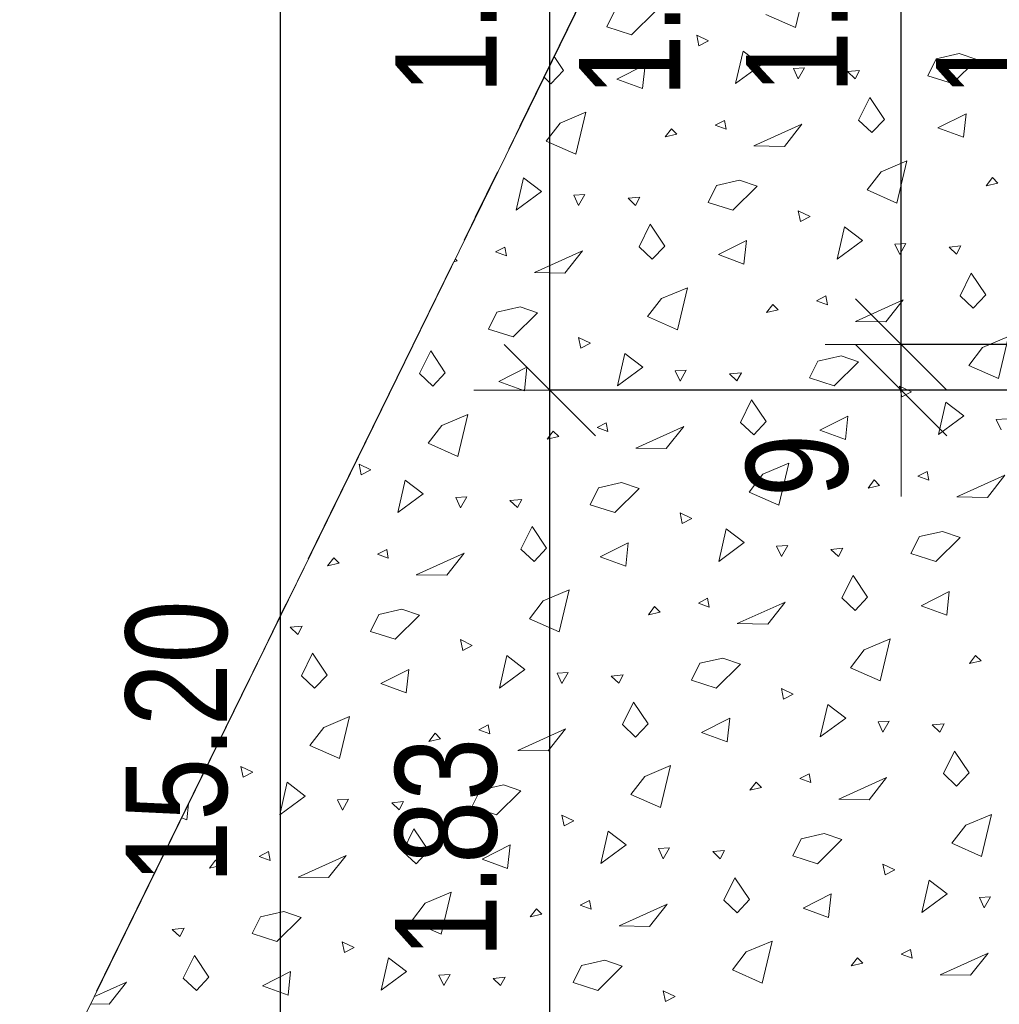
# Model space of a CAD drawing. Header units: metres. Extents: x -7.1 to 26.5, y -14.7 to 18.1.
# Tile 18 of 109: x -2.3 to -0.3, y 3 to 5. Entities that reach past the tile are written whole.
import ezdxf

# ---------------------------------------------------------------- set-up
doc = ezdxf.new("R2010")
doc.units = ezdxf.units.M
doc.header["$PDMODE"] = 65
for name, pattern in [('AUSGEZOGEN', [0]), ('STRICHLINIE_S4', [0.0055, 0.0035, -0.001, 0, -0.001]), ('STRICHPUNKT2_S5', [0.85, 0.65, -0.1, 0, -0.1])]:
    doc.linetypes.add(name, pattern=pattern)
doc.layers.add('XR$2$105 Bemassungen 100', color=7, linetype='AUSGEZOGEN')
doc.layers.add('XR$3$035 Decken', color=7, linetype='AUSGEZOGEN')
doc.styles.add('ARIAL', font='arial.ttf')
doc.dimstyles.new('DIMSTYLE_2', dxfattribs={"dimtxt": 0.2, "dimasz": 0.3, "dimexe": 0, "dimexo": 0, "dimgap": 0.1, "dimtad": 2, "dimrnd": 0.005, "dimzin": 4, "dimdsep": 46, "dimtxsty": 'ARIAL', "dimblk1": 'ALL_ML_STRICH', "dimblk2": 'ALL_ML_STRICH', "dimsah": 1, "dimcen": 0, "dimclrd": 7, "dimclre": 7, "dimclrt": 7, "dimadec": 0, "dimazin": 0, "dimtfac": 1, "dimtdec": 0, "dimtix": 1, "dimtmove": 2, "dimatfit": 3, "dimfxl": 0, "dimtzin": 0, "dimlwd": 0, "dimlwe": 18, "dimarcsym": 0})
doc.dimstyles.new('DIMSTYLE_3', dxfattribs={"dimtxt": 0.2, "dimasz": 0.3, "dimexe": 0, "dimexo": 0, "dimgap": 0.1, "dimtad": 2, "dimrnd": 0.005, "dimzin": 4, "dimdsep": 46, "dimtxsty": 'ARIAL', "dimblk1": 'ALL_ML_STRICH', "dimblk2": 'ALL_ML_STRICH', "dimsah": 1, "dimcen": 0, "dimclrd": 7, "dimclre": 7, "dimclrt": 7, "dimadec": 0, "dimazin": 0, "dimtfac": 1, "dimtdec": 0, "dimtix": 1, "dimtmove": 2, "dimatfit": 3, "dimfxl": 0, "dimtzin": 0, "dimlwd": 0, "dimlwe": 18, "dimarcsym": 0})
doc.dimstyles.new('DIMSTYLE_7', dxfattribs={"dimtxt": 0.2, "dimasz": 0.3, "dimexe": 0, "dimexo": 0, "dimgap": 0.1, "dimtad": 2, "dimdec": 1, "dimlfac": 100, "dimrnd": 0.5, "dimzin": 4, "dimdsep": 46, "dimtxsty": 'ARIAL', "dimblk1": 'ALL_ML_STRICH', "dimblk2": 'ALL_ML_STRICH', "dimsah": 1, "dimcen": 0, "dimclrd": 7, "dimclre": 7, "dimclrt": 7, "dimadec": 0, "dimazin": 0, "dimtfac": 1, "dimtdec": 0, "dimtix": 1, "dimtmove": 2, "dimatfit": 3, "dimfxl": 0, "dimtvp": 1.2, "dimtzin": 0, "dimlwd": 0, "dimlwe": 18, "dimarcsym": 0})

# ---------------------------------------------------------------- blocks, each defined once
blk = doc.blocks.new('ALL_ML_STRICH')
at = {"color": 0, "linetype": 'ByBlock', "lineweight": -2}
for p, q in [((0, -0.5), (0, 0.5)), ((-0.3, -0.3), (0.3, 0.3)), ((-1, 0), (0.5, 0))]:
    blk.add_line(p, q, dxfattribs=at)
blk = doc.blocks.new('*D50')
at = {"layer": 'DEFPOINTS', "color": 7, "linetype": 'AUSGEZOGEN', "lineweight": 18, "transparency": 16777216}
for p in [(-1.7359, 11.1435), (-1.7359, -4.0565), (-0.678, -4.0565)]:
    blk.add_point(p, dxfattribs=at)
at = {"layer": 'XR$2$105 Bemassungen 100', "color": 7, "linetype": 'AUSGEZOGEN', "lineweight": -2, "transparency": 16777216}
for p, q in [((-7.0874, 11.1435), (-1.7359, 11.1435)), ((-1.7359, -4.0565), (-1.7359, 11.1435)), ((0.7976, -4.0565), (-1.7359, -4.0565))]:
    blk.add_line(p, q, dxfattribs=at)
at = {"layer": 'XR$2$105 Bemassungen 100', "color": 7, "linetype": 'AUSGEZOGEN', "lineweight": 18, "transparency": 16777216, "xscale": 0.3, "yscale": 0.3, "zscale": 0.3}
for p, rotation in [((-1.7359, 11.1435), 90), ((-1.7359, -4.0565), 270)]:
    blk.add_blockref('ALL_ML_STRICH', p, dxfattribs=dict(at, rotation=rotation))
at = {"layer": 'XR$2$105 Bemassungen 100', "color": 7, "linetype": 'AUSGEZOGEN', "lineweight": 18, "transparency": 16777216, "insert": (-1.9401, 3.5492), "char_height": 0.2, "width": 0.8, "attachment_point": 5, "rotation": 90, "style": 'ARIAL'}
blk.add_mtext('\\W0.80;\\A1;{\\A1;{15.20\\H0.132000;\\S^ ;}}', dxfattribs=at)
blk = doc.blocks.new('*D56')
at = {"layer": 'DEFPOINTS', "color": 7, "linetype": 'AUSGEZOGEN', "lineweight": 18, "transparency": 16777216}
for p in [(0.8192, 4.2435), (-1.205, 2.4135), (0.8192, 2.4135)]:
    blk.add_point(p, dxfattribs=at)
at = {"layer": 'XR$2$105 Bemassungen 100', "color": 7, "linetype": 'AUSGEZOGEN', "lineweight": -2, "transparency": 16777216}
for p, q in [((0.8046, 4.2435), (-1.205, 4.2435)), ((-1.205, 2.4135), (-1.205, 4.2435)), ((0.8046, 2.4135), (-1.205, 2.4135))]:
    blk.add_line(p, q, dxfattribs=at)
at = {"layer": 'XR$2$105 Bemassungen 100', "color": 7, "linetype": 'AUSGEZOGEN', "lineweight": 18, "transparency": 16777216, "xscale": 0.3, "yscale": 0.3, "zscale": 0.3}
for p, rotation in [((-1.205, 4.2435), 90), ((-1.205, 2.4135), 270)]:
    blk.add_blockref('ALL_ML_STRICH', p, dxfattribs=dict(at, rotation=rotation))
at = {"layer": 'XR$2$105 Bemassungen 100', "color": 7, "linetype": 'AUSGEZOGEN', "lineweight": 18, "transparency": 16777216, "insert": (-1.4085, 3.3401), "char_height": 0.2, "width": 0.64, "attachment_point": 5, "rotation": 90, "style": 'ARIAL'}
blk.add_mtext('\\W0.80;\\A1;{\\A1;{1.83\\H0.132000;\\S^ ;}}', dxfattribs=at)
blk = doc.blocks.new('*D57')
at = {"layer": 'DEFPOINTS', "color": 7, "linetype": 'AUSGEZOGEN', "lineweight": 18, "transparency": 16777216}
for p in [(-1.0444, 5.8235), (-1.205, 4.2435), (0.8192, 4.2435)]:
    blk.add_point(p, dxfattribs=at)
at = {"layer": 'XR$2$105 Bemassungen 100', "color": 7, "linetype": 'AUSGEZOGEN', "lineweight": -2, "transparency": 16777216}
for p, q in [((0.8046, 5.8235), (-1.205, 5.8235)), ((-1.205, 4.2435), (-1.205, 5.8235)), ((0.8046, 4.2435), (-1.205, 4.2435))]:
    blk.add_line(p, q, dxfattribs=at)
at = {"layer": 'XR$2$105 Bemassungen 100', "color": 7, "linetype": 'AUSGEZOGEN', "lineweight": 18, "transparency": 16777216, "xscale": 0.3, "yscale": 0.3, "zscale": 0.3}
for p, rotation in [((-1.205, 5.8235), 90), ((-1.205, 4.2435), 270)]:
    blk.add_blockref('ALL_ML_STRICH', p, dxfattribs=dict(at, rotation=rotation))
at = {"layer": 'XR$2$105 Bemassungen 100', "color": 7, "linetype": 'AUSGEZOGEN', "lineweight": 18, "transparency": 16777216, "insert": (-1.4084, 5.0449), "char_height": 0.2, "width": 0.64, "attachment_point": 5, "rotation": 90, "style": 'ARIAL'}
blk.add_mtext('\\W0.80;\\A1;{\\A1;{1.58\\H0.132000;\\S^ ;}}', dxfattribs=at)
at = {"layer": 'XR$2$105 Bemassungen 100', "color": 7, "linetype": 'AUSGEZOGEN', "lineweight": 18, "transparency": 16777216, "insert": (-1.1473, 4.8213), "char_height": 0.2, "width": 0.01, "attachment_point": 1, "rotation": 90, "line_spacing_factor": 0.60241, "style": 'ARIAL'}
blk.add_mtext('\\W0.80;1.50', dxfattribs=at)
blk = doc.blocks.new('*D67')
at = {"layer": 'DEFPOINTS', "color": 7, "linetype": 'AUSGEZOGEN', "lineweight": 18, "transparency": 16777216}
for p in [(-0.3959, 4.3335), (-0.512, 4.2435), (-0.447, 4.2435)]:
    blk.add_point(p, dxfattribs=at)
at = {"layer": 'XR$2$105 Bemassungen 100', "color": 7, "linetype": 'AUSGEZOGEN', "lineweight": -2, "transparency": 16777216}
for p, q in [((0.8046, 4.3335), (-0.512, 4.3335)), ((-0.512, 4.2435), (-0.512, 4.3335)), ((0.8046, 4.2435), (-0.512, 4.2435))]:
    blk.add_line(p, q, dxfattribs=at)
at = {"layer": 'XR$2$105 Bemassungen 100', "color": 7, "linetype": 'AUSGEZOGEN', "lineweight": 18, "transparency": 16777216, "xscale": 0.3, "yscale": 0.3, "zscale": 0.3}
for p, rotation in [((-0.512, 4.2435), 270), ((-0.512, 4.3335), 90)]:
    blk.add_blockref('ALL_ML_STRICH', p, dxfattribs=dict(at, rotation=rotation))
at = {"layer": 'XR$2$105 Bemassungen 100', "color": 7, "linetype": 'AUSGEZOGEN', "lineweight": 18, "transparency": 16777216, "insert": (-0.7163, 4.095), "char_height": 0.2, "width": 0.48, "attachment_point": 5, "rotation": 90, "style": 'ARIAL'}
blk.add_mtext('\\W0.80;\\A1;{\\A1;{9\\H0.132000;\\S^ ;}}', dxfattribs=at)
blk = doc.blocks.new('*D68')
at = {"layer": 'DEFPOINTS', "color": 7, "linetype": 'AUSGEZOGEN', "lineweight": 18, "transparency": 16777216}
for p in [(-0.5206, 5.7335), (-0.512, 4.3335), (-0.3959, 4.3335)]:
    blk.add_point(p, dxfattribs=at)
at = {"layer": 'XR$2$105 Bemassungen 100', "color": 7, "linetype": 'AUSGEZOGEN', "lineweight": -2, "transparency": 16777216}
for p, q in [((0.8046, 5.7335), (-0.512, 5.7335)), ((-0.512, 4.3335), (-0.512, 5.7335)), ((0.8046, 4.3335), (-0.512, 4.3335))]:
    blk.add_line(p, q, dxfattribs=at)
at = {"layer": 'XR$2$105 Bemassungen 100', "color": 7, "linetype": 'AUSGEZOGEN', "lineweight": 18, "transparency": 16777216, "xscale": 0.3, "yscale": 0.3, "zscale": 0.3}
for p, rotation in [((-0.512, 5.7335), 90), ((-0.512, 4.3335), 270)]:
    blk.add_blockref('ALL_ML_STRICH', p, dxfattribs=dict(at, rotation=rotation))
at = {"layer": 'XR$2$105 Bemassungen 100', "color": 7, "linetype": 'AUSGEZOGEN', "lineweight": 18, "transparency": 16777216, "insert": (-0.7163, 5.0453), "char_height": 0.2, "width": 0.64, "attachment_point": 5, "rotation": 90, "style": 'ARIAL'}
blk.add_mtext('\\W0.80;\\A1;{\\A1;{1.40\\H0.132000;\\S^ ;}}', dxfattribs=at)
at = {"layer": 'XR$2$105 Bemassungen 100', "color": 7, "linetype": 'AUSGEZOGEN', "lineweight": 18, "transparency": 16777216, "insert": (-0.4432, 4.8213), "char_height": 0.2, "width": 0.01, "attachment_point": 1, "rotation": 90, "line_spacing_factor": 0.60241, "style": 'ARIAL'}
blk.add_mtext('\\W0.80;1.30', dxfattribs=at)
blk = doc.blocks.new('COMPLEXOBJECT_272')
at = {"layer": 'XR$3$035 Decken', "color": 253, "linetype": 'AUSGEZOGEN', "lineweight": 13, "transparency": 33554687}
for p, q in [((-0.7006, 5.0422), (-0.7203, 4.9593)), ((-1.0926, 4.9604), (-1.0761, 4.9938)), ((-0.9959, 4.9924), (-1.0439, 4.9449)), ((-0.7203, 4.9593), (-0.7788, 4.9851)), ((-1.0439, 4.9449), (-1.0926, 4.9604)), ((-0.8917, 4.9329), (-0.915, 4.9441)), ((-0.915, 4.9441), (-0.9107, 4.923)), ((-0.9107, 4.923), (-0.8917, 4.9329)), ((-1.1964, 4.9017), (-1.1781, 4.8743)), ((-0.8384, 4.8486), (-0.8238, 4.9126)), ((-0.8238, 4.9126), (-0.7882, 4.8855)), ((-0.4595, 4.864), (-0.4431, 4.8974)), ((-0.4431, 4.8974), (-0.3975, 4.9078)), ((-0.3629, 4.896), (-0.4108, 4.8485)), ((-0.3975, 4.9078), (-0.3629, 4.896)), ((-1.0724, 4.8574), (-1.0171, 4.8854)), ((-1.0171, 4.8854), (-1.022, 4.8389)), ((-0.7882, 4.8855), (-0.8384, 4.8486)), ((-0.7027, 4.8796), (-0.7245, 4.8783)), ((-0.7245, 4.8783), (-0.7149, 4.8579)), ((-0.7149, 4.8579), (-0.7027, 4.8796)), ((-1.2027, 4.8482), (-1.2163, 4.861)), ((-1.1781, 4.8743), (-1.2027, 4.8482)), ((-1.022, 4.8389), (-1.0724, 4.8574)), ((-0.6176, 4.8722), (-0.5941, 4.8745)), ((-0.6027, 4.8582), (-0.6176, 4.8722)), ((-0.5941, 4.8745), (-0.6027, 4.8582)), ((-0.4108, 4.8485), (-0.4595, 4.864)), ((-0.5958, 4.7764), (-0.5738, 4.8209)), ((-0.5738, 4.8209), (-0.5451, 4.7779)), ((-1.1847, 4.7706), (-1.1336, 4.7922)), ((-1.1336, 4.7922), (-1.1533, 4.7093)), ((-0.4394, 4.761), (-0.3841, 4.789)), ((-0.3841, 4.789), (-0.389, 4.7425)), ((-1.2119, 4.7351), (-1.1847, 4.7706)), ((-0.8606, 4.7758), (-0.8788, 4.7664)), ((-0.8788, 4.7664), (-0.8574, 4.7585)), ((-0.8574, 4.7585), (-0.8606, 4.7758)), ((-0.8022, 4.7258), (-0.7077, 4.7684)), ((-0.7077, 4.7684), (-0.742, 4.7247)), ((-0.5697, 4.7518), (-0.5958, 4.7764)), ((-0.5451, 4.7779), (-0.5697, 4.7518)), ((-0.389, 4.7425), (-0.4394, 4.761)), ((-0.9651, 4.7593), (-0.9773, 4.7433)), ((-0.9773, 4.7433), (-0.9544, 4.7486)), ((-0.9544, 4.7486), (-0.9651, 4.7593)), ((-1.1533, 4.7093), (-1.2119, 4.7351)), ((-0.742, 4.7247), (-0.8022, 4.7258)), ((-0.5517, 4.6742), (-0.5006, 4.6958)), ((-0.5006, 4.6958), (-0.5203, 4.6129)), ((-0.5788, 4.6387), (-0.5517, 4.6742)), ((-0.3321, 4.6629), (-0.3442, 4.6469)), ((-0.3214, 4.6522), (-0.3321, 4.6629)), ((-1.2714, 4.5986), (-1.2568, 4.6626)), ((-1.2568, 4.6626), (-1.2213, 4.6355)), ((-0.8926, 4.614), (-0.8761, 4.6474)), ((-0.8761, 4.6474), (-0.8305, 4.6578)), ((-0.7959, 4.646), (-0.8439, 4.5985)), ((-0.8305, 4.6578), (-0.7959, 4.646)), ((-0.3442, 4.6469), (-0.3214, 4.6522)), ((-1.2213, 4.6355), (-1.2714, 4.5986)), ((-1.1357, 4.6296), (-1.1575, 4.6283)), ((-1.1575, 4.6283), (-1.148, 4.6079)), ((-1.148, 4.6079), (-1.1357, 4.6296)), ((-1.0506, 4.6222), (-1.0271, 4.6245)), ((-1.0271, 4.6245), (-1.0358, 4.6082)), ((-0.5203, 4.6129), (-0.5788, 4.6387)), ((-1.0358, 4.6082), (-1.0506, 4.6222)), ((-0.8439, 4.5985), (-0.8926, 4.614)), ((-0.6917, 4.5865), (-0.715, 4.5977)), ((-0.715, 4.5977), (-0.7107, 4.5766)), ((-0.7107, 4.5766), (-0.6917, 4.5865)), ((-1.0288, 4.5264), (-1.0068, 4.5709)), ((-1.0068, 4.5709), (-0.9781, 4.5279)), ((-0.6384, 4.5022), (-0.6238, 4.5662)), ((-0.6238, 4.5662), (-0.5882, 4.5391)), ((-0.9781, 4.5279), (-1.0027, 4.5018)), ((-0.8724, 4.511), (-0.8171, 4.539)), ((-0.8171, 4.539), (-0.822, 4.4925)), ((-0.5882, 4.5391), (-0.6384, 4.5022)), ((-0.5027, 4.5332), (-0.5245, 4.5319)), ((-0.5245, 4.5319), (-0.5149, 4.5115)), ((-0.5149, 4.5115), (-0.5027, 4.5332)), ((-0.4176, 4.5258), (-0.3941, 4.5281)), ((-0.3941, 4.5281), (-0.4027, 4.5118)), ((-1.2936, 4.5258), (-1.3118, 4.5164)), ((-1.3118, 4.5164), (-1.2904, 4.5085)), ((-1.2904, 4.5085), (-1.2936, 4.5258)), ((-1.2352, 4.4758), (-1.1407, 4.5184)), ((-1.1407, 4.5184), (-1.1751, 4.4747)), ((-1.0027, 4.5018), (-1.0288, 4.5264)), ((-0.822, 4.4925), (-0.8724, 4.511)), ((-0.4027, 4.5118), (-0.4176, 4.5258)), ((-1.3944, 4.497), (-1.3874, 4.4986)), ((-1.3874, 4.4986), (-1.3916, 4.5028)), ((-1.1751, 4.4747), (-1.2352, 4.4758)), ((-0.3958, 4.43), (-0.3738, 4.4745)), ((-0.3738, 4.4745), (-0.3451, 4.4315)), ((-0.9847, 4.4242), (-0.9336, 4.4458)), ((-0.9336, 4.4458), (-0.9533, 4.3629)), ((-0.3697, 4.4054), (-0.3958, 4.43)), ((-0.3451, 4.4315), (-0.3697, 4.4054)), ((-1.0119, 4.3887), (-0.9847, 4.4242)), ((-0.7651, 4.4129), (-0.7773, 4.3969)), ((-0.7544, 4.4022), (-0.7651, 4.4129)), ((-0.6606, 4.4294), (-0.6788, 4.42)), ((-0.6788, 4.42), (-0.6574, 4.4121)), ((-0.6574, 4.4121), (-0.6606, 4.4294)), ((-0.6022, 4.3794), (-0.5077, 4.422)), ((-0.5077, 4.422), (-0.542, 4.3783)), ((-1.3256, 4.364), (-1.3091, 4.3974)), ((-1.3091, 4.3974), (-1.2635, 4.4078)), ((-1.2289, 4.396), (-1.2769, 4.3485)), ((-1.2635, 4.4078), (-1.2289, 4.396)), ((-0.7773, 4.3969), (-0.7544, 4.4022)), ((-0.9533, 4.3629), (-1.0119, 4.3887)), ((-0.542, 4.3783), (-0.6022, 4.3794)), ((-1.2769, 4.3485), (-1.3256, 4.364)), ((-1.1247, 4.3365), (-1.1481, 4.3477)), ((-1.1481, 4.3477), (-1.1437, 4.3266)), ((-1.1437, 4.3266), (-1.1247, 4.3365)), ((-0.3517, 4.3278), (-0.3006, 4.3494)), ((-0.3006, 4.3494), (-0.3203, 4.2665)), ((-1.4618, 4.2764), (-1.4398, 4.3209)), ((-1.4398, 4.3209), (-1.4111, 4.2779)), ((-1.0714, 4.2522), (-1.0568, 4.3162)), ((-1.0568, 4.3162), (-1.0213, 4.2891)), ((-0.3788, 4.2923), (-0.3517, 4.3278)), ((-0.6926, 4.2676), (-0.6761, 4.301)), ((-0.6761, 4.301), (-0.6305, 4.3114)), ((-0.5959, 4.2996), (-0.6439, 4.2521)), ((-0.6305, 4.3114), (-0.5959, 4.2996)), ((-1.4357, 4.2518), (-1.4618, 4.2764)), ((-1.4111, 4.2779), (-1.4357, 4.2518)), ((-1.3054, 4.261), (-1.2501, 4.289)), ((-1.2501, 4.289), (-1.255, 4.2425)), ((-1.0213, 4.2891), (-1.0714, 4.2522)), ((-0.9357, 4.2832), (-0.9575, 4.2819)), ((-0.9575, 4.2819), (-0.948, 4.2615)), ((-0.948, 4.2615), (-0.9357, 4.2832)), ((-0.8506, 4.2758), (-0.8271, 4.2781)), ((-0.8358, 4.2618), (-0.8506, 4.2758)), ((-0.8271, 4.2781), (-0.8358, 4.2618)), ((-0.3203, 4.2665), (-0.3788, 4.2923)), ((-1.255, 4.2425), (-1.3054, 4.261)), ((-0.6439, 4.2521), (-0.6926, 4.2676)), ((-0.4917, 4.2401), (-0.515, 4.2513)), ((-0.515, 4.2513), (-0.5107, 4.2302)), ((-0.5107, 4.2302), (-0.4917, 4.2401)), ((-0.8288, 4.18), (-0.8068, 4.2245)), ((-0.8068, 4.2245), (-0.7781, 4.1815)), ((-0.4384, 4.1558), (-0.4238, 4.2198)), ((-0.4238, 4.2198), (-0.3882, 4.1927)), ((-1.4177, 4.1742), (-1.3666, 4.1958)), ((-1.3666, 4.1958), (-1.3863, 4.1129)), ((-1.0936, 4.1794), (-1.1118, 4.17)), ((-1.0904, 4.1621), (-1.0936, 4.1794)), ((-0.8027, 4.1554), (-0.8288, 4.18)), ((-0.7781, 4.1815), (-0.8027, 4.1554)), ((-0.6724, 4.1646), (-0.6171, 4.1926)), ((-0.6171, 4.1926), (-0.622, 4.1461)), ((-0.3882, 4.1927), (-0.4384, 4.1558)), ((-0.3027, 4.1868), (-0.3245, 4.1855)), ((-0.3245, 4.1855), (-0.3149, 4.1651)), ((-1.4449, 4.1387), (-1.4177, 4.1742)), ((-1.1981, 4.1629), (-1.2103, 4.1469)), ((-1.1874, 4.1522), (-1.1981, 4.1629)), ((-1.1118, 4.17), (-1.0904, 4.1621)), ((-1.0352, 4.1294), (-0.9407, 4.172)), ((-0.9407, 4.172), (-0.9751, 4.1283)), ((-0.622, 4.1461), (-0.6724, 4.1646)), ((-1.3863, 4.1129), (-1.4449, 4.1387)), ((-1.2103, 4.1469), (-1.1874, 4.1522)), ((-0.9751, 4.1283), (-1.0352, 4.1294)), ((-0.7847, 4.0778), (-0.7336, 4.0994)), ((-0.7336, 4.0994), (-0.7533, 4.0165)), ((-1.5577, 4.0865), (-1.5811, 4.0977)), ((-1.5811, 4.0977), (-1.5767, 4.0766)), ((-1.5767, 4.0766), (-1.5577, 4.0865)), ((-0.4606, 4.083), (-0.4788, 4.0736)), ((-0.4574, 4.0657), (-0.4606, 4.083)), ((-1.5044, 4.0022), (-1.4898, 4.0662)), ((-1.4898, 4.0662), (-1.4543, 4.0391)), ((-1.1091, 4.051), (-1.0635, 4.0614)), ((-1.0635, 4.0614), (-1.0289, 4.0496)), ((-0.8119, 4.0423), (-0.7847, 4.0778)), ((-0.5651, 4.0665), (-0.5773, 4.0505)), ((-0.5544, 4.0558), (-0.5651, 4.0665)), ((-0.4788, 4.0736), (-0.4574, 4.0657)), ((-0.4022, 4.0329), (-0.3077, 4.0756)), ((-0.3077, 4.0756), (-0.342, 4.0319)), ((-1.1256, 4.0176), (-1.1091, 4.051)), ((-1.0289, 4.0496), (-1.0769, 4.0021)), ((-0.7533, 4.0165), (-0.8119, 4.0423)), ((-0.5773, 4.0505), (-0.5544, 4.0558)), ((-1.4543, 4.0391), (-1.5044, 4.0022)), ((-1.3687, 4.0332), (-1.3905, 4.0319)), ((-1.3905, 4.0319), (-1.381, 4.0115)), ((-1.381, 4.0115), (-1.3687, 4.0332)), ((-1.2836, 4.0258), (-1.2601, 4.0281)), ((-1.2688, 4.0118), (-1.2836, 4.0258)), ((-1.2601, 4.0281), (-1.2688, 4.0118)), ((-0.342, 4.0319), (-0.4022, 4.0329)), ((-1.0769, 4.0021), (-1.1256, 4.0176)), ((-0.9247, 3.9901), (-0.9481, 4.0013)), ((-0.9481, 4.0013), (-0.9437, 3.9802)), ((-0.9437, 3.9802), (-0.9247, 3.9901)), ((-1.2618, 3.93), (-1.2398, 3.9745)), ((-1.2398, 3.9745), (-1.2111, 3.9315)), ((-0.8714, 3.9058), (-0.8568, 3.9698)), ((-0.8568, 3.9698), (-0.8213, 3.9427)), ((-0.4761, 3.9546), (-0.4305, 3.965)), ((-0.4305, 3.965), (-0.3959, 3.9532)), ((-0.4926, 3.9212), (-0.4761, 3.9546)), ((-0.3959, 3.9532), (-0.4439, 3.9056)), ((-1.5266, 3.9294), (-1.5448, 3.92)), ((-1.5234, 3.9121), (-1.5266, 3.9294)), ((-1.2357, 3.9054), (-1.2618, 3.93)), ((-1.2111, 3.9315), (-1.2357, 3.9054)), ((-1.1054, 3.9146), (-1.0501, 3.9426)), ((-1.0501, 3.9426), (-1.055, 3.8961)), ((-0.8213, 3.9427), (-0.8714, 3.9058)), ((-0.7357, 3.9368), (-0.7575, 3.9355)), ((-0.7575, 3.9355), (-0.748, 3.9151)), ((-0.748, 3.9151), (-0.7357, 3.9368)), ((-0.6506, 3.9294), (-0.6271, 3.9317)), ((-0.6358, 3.9154), (-0.6506, 3.9294)), ((-0.6271, 3.9317), (-0.6358, 3.9154)), ((-1.6311, 3.9129), (-1.6433, 3.8969)), ((-1.6205, 3.9022), (-1.6311, 3.9129)), ((-1.5448, 3.92), (-1.5234, 3.9121)), ((-1.4682, 3.8794), (-1.3737, 3.922)), ((-1.3737, 3.922), (-1.4081, 3.8783)), ((-1.055, 3.8961), (-1.1054, 3.9146)), ((-0.4439, 3.9056), (-0.4926, 3.9212)), ((-1.6433, 3.8969), (-1.6205, 3.9022)), ((-1.4081, 3.8783), (-1.4682, 3.8794)), ((-0.6288, 3.8336), (-0.6068, 3.878)), ((-0.6068, 3.878), (-0.5781, 3.8351)), ((-1.2177, 3.8278), (-1.1666, 3.8494)), ((-1.1666, 3.8494), (-1.1863, 3.7665)), ((-1.2449, 3.7923), (-1.2177, 3.8278)), ((-0.8936, 3.833), (-0.9118, 3.8236)), ((-0.8904, 3.8157), (-0.8936, 3.833)), ((-0.6027, 3.809), (-0.6288, 3.8336)), ((-0.5781, 3.8351), (-0.6027, 3.809)), ((-0.4724, 3.8182), (-0.4171, 3.8462)), ((-0.4171, 3.8462), (-0.422, 3.7997)), ((-1.5421, 3.801), (-1.4965, 3.8114)), ((-1.4965, 3.8114), (-1.4619, 3.7996)), ((-0.9981, 3.8165), (-1.0103, 3.8005)), ((-0.9874, 3.8058), (-0.9981, 3.8165)), ((-0.9118, 3.8236), (-0.8904, 3.8157)), ((-0.8352, 3.7829), (-0.7407, 3.8256)), ((-0.7407, 3.8256), (-0.7751, 3.7819)), ((-0.422, 3.7997), (-0.4724, 3.8182)), ((-1.5586, 3.7676), (-1.5421, 3.801)), ((-1.4619, 3.7996), (-1.5099, 3.7521)), ((-1.1863, 3.7665), (-1.2449, 3.7923)), ((-1.0103, 3.8005), (-0.9874, 3.8058)), ((-1.7166, 3.7758), (-1.6931, 3.7781)), ((-1.7018, 3.7618), (-1.7166, 3.7758)), ((-1.6931, 3.7781), (-1.7018, 3.7618)), ((-0.7751, 3.7819), (-0.8352, 3.7829)), ((-1.5099, 3.7521), (-1.5586, 3.7676)), ((-1.3577, 3.7401), (-1.3811, 3.7513)), ((-1.3811, 3.7513), (-1.3767, 3.7302)), ((-0.5847, 3.7314), (-0.5336, 3.753)), ((-0.5336, 3.753), (-0.5533, 3.6701)), ((-1.3767, 3.7302), (-1.3577, 3.7401)), ((-0.6119, 3.6959), (-0.5847, 3.7314)), ((-1.6948, 3.68), (-1.6729, 3.7245)), ((-1.6729, 3.7245), (-1.6441, 3.6815)), ((-1.3044, 3.6558), (-1.2898, 3.7198)), ((-1.2898, 3.7198), (-1.2543, 3.6927)), ((-0.9091, 3.7046), (-0.8635, 3.715)), ((-0.8635, 3.715), (-0.8289, 3.7032)), ((-0.3651, 3.7201), (-0.3773, 3.7041)), ((-0.3544, 3.7094), (-0.3651, 3.7201)), ((-1.5384, 3.6646), (-1.4831, 3.6926)), ((-1.4831, 3.6926), (-1.488, 3.6461)), ((-1.2543, 3.6927), (-1.3044, 3.6558)), ((-0.9256, 3.6712), (-0.9091, 3.7046)), ((-0.8289, 3.7032), (-0.8769, 3.6556)), ((-0.5533, 3.6701), (-0.6119, 3.6959)), ((-0.3773, 3.7041), (-0.3544, 3.7094)), ((-1.6687, 3.6554), (-1.6948, 3.68)), ((-1.6441, 3.6815), (-1.6687, 3.6554)), ((-1.1687, 3.6868), (-1.1905, 3.6855)), ((-1.1905, 3.6855), (-1.181, 3.6651)), ((-1.181, 3.6651), (-1.1687, 3.6868)), ((-1.0836, 3.6794), (-1.0601, 3.6817)), ((-1.0688, 3.6654), (-1.0836, 3.6794)), ((-1.0601, 3.6817), (-1.0688, 3.6654)), ((-1.488, 3.6461), (-1.5384, 3.6646)), ((-0.8769, 3.6556), (-0.9256, 3.6712)), ((-0.7247, 3.6437), (-0.7481, 3.6549)), ((-0.7481, 3.6549), (-0.7437, 3.6338)), ((-0.7437, 3.6338), (-0.7247, 3.6437)), ((-1.0618, 3.5836), (-1.0398, 3.628)), ((-1.0398, 3.628), (-1.0111, 3.5851)), ((-0.6714, 3.5594), (-0.6568, 3.6234)), ((-0.6568, 3.6234), (-0.6213, 3.5963)), ((-1.6507, 3.5778), (-1.5996, 3.5994)), ((-1.5996, 3.5994), (-1.6193, 3.5165)), ((-0.9054, 3.5682), (-0.8501, 3.5962)), ((-0.8501, 3.5962), (-0.855, 3.5497)), ((-0.6213, 3.5963), (-0.6714, 3.5594)), ((-1.6779, 3.5423), (-1.6507, 3.5778)), ((-1.3266, 3.583), (-1.3448, 3.5736)), ((-1.3234, 3.5657), (-1.3266, 3.583)), ((-1.2682, 3.5329), (-1.1737, 3.5756)), ((-1.1737, 3.5756), (-1.2081, 3.5319)), ((-1.0357, 3.559), (-1.0618, 3.5836)), ((-1.0111, 3.5851), (-1.0357, 3.559)), ((-0.5357, 3.5904), (-0.5575, 3.5891)), ((-0.5575, 3.5891), (-0.548, 3.5687)), ((-0.548, 3.5687), (-0.5357, 3.5904)), ((-0.4506, 3.583), (-0.4271, 3.5852)), ((-0.4358, 3.569), (-0.4506, 3.583)), ((-0.4271, 3.5852), (-0.4358, 3.569)), ((-1.4311, 3.5665), (-1.4433, 3.5505)), ((-1.4433, 3.5505), (-1.4205, 3.5558)), ((-1.4205, 3.5558), (-1.4311, 3.5665)), ((-1.3448, 3.5736), (-1.3234, 3.5657)), ((-0.855, 3.5497), (-0.9054, 3.5682)), ((-1.6193, 3.5165), (-1.6779, 3.5423)), ((-1.2081, 3.5319), (-1.2682, 3.5329)), ((-0.4288, 3.4872), (-0.4068, 3.5316)), ((-0.4068, 3.5316), (-0.3781, 3.4887)), ((-1.7907, 3.4901), (-1.8141, 3.5013)), ((-1.8141, 3.5013), (-1.8098, 3.4802)), ((-1.0177, 3.4814), (-0.9666, 3.503)), ((-0.9666, 3.503), (-0.9863, 3.4201)), ((-1.8098, 3.4802), (-1.7907, 3.4901)), ((-1.0449, 3.4459), (-1.0177, 3.4814)), ((-0.6936, 3.4866), (-0.7118, 3.4772)), ((-0.6904, 3.4693), (-0.6936, 3.4866)), ((-0.6352, 3.4365), (-0.5407, 3.4792)), ((-0.5407, 3.4792), (-0.5751, 3.4355)), ((-0.4027, 3.4625), (-0.4288, 3.4872)), ((-0.3781, 3.4887), (-0.4027, 3.4625)), ((-1.7375, 3.4058), (-1.7228, 3.4698)), ((-1.7228, 3.4698), (-1.6873, 3.4427)), ((-1.3421, 3.4546), (-1.2965, 3.465)), ((-1.2965, 3.465), (-1.2619, 3.4532)), ((-0.7981, 3.4701), (-0.8103, 3.4541)), ((-0.8103, 3.4541), (-0.7874, 3.4594)), ((-0.7874, 3.4594), (-0.7981, 3.4701)), ((-0.7118, 3.4772), (-0.6904, 3.4693)), ((-1.6873, 3.4427), (-1.7375, 3.4058)), ((-1.3586, 3.4212), (-1.3421, 3.4546)), ((-1.2619, 3.4532), (-1.3099, 3.4056)), ((-0.9863, 3.4201), (-1.0449, 3.4459)), ((-1.9177, 3.4272), (-1.921, 3.3961)), ((-1.6017, 3.4368), (-1.6235, 3.4355)), ((-1.6235, 3.4355), (-1.614, 3.4151)), ((-1.614, 3.4151), (-1.6017, 3.4368)), ((-1.5166, 3.4294), (-1.4931, 3.4317)), ((-1.5018, 3.4154), (-1.5166, 3.4294)), ((-1.4931, 3.4317), (-1.5018, 3.4154)), ((-1.3099, 3.4056), (-1.3586, 3.4212)), ((-0.5751, 3.4355), (-0.6352, 3.4365)), ((-1.1577, 3.3937), (-1.1811, 3.4049)), ((-1.1811, 3.4049), (-1.1767, 3.3838)), ((-0.3847, 3.385), (-0.3336, 3.4065)), ((-0.3336, 3.4065), (-0.3533, 3.3237)), ((-1.921, 3.3961), (-1.9311, 3.3998)), ((-1.1767, 3.3838), (-1.1577, 3.3937)), ((-0.4119, 3.3495), (-0.3847, 3.385)), ((-1.4948, 3.3336), (-1.4729, 3.378)), ((-1.4729, 3.378), (-1.4441, 3.3351)), ((-1.1044, 3.3094), (-1.0898, 3.3734)), ((-1.0898, 3.3734), (-1.0543, 3.3463)), ((-0.7091, 3.3581), (-0.6635, 3.3686)), ((-0.6635, 3.3686), (-0.6289, 3.3568)), ((-1.3384, 3.3182), (-1.2831, 3.3462)), ((-1.2831, 3.3462), (-1.288, 3.2997)), ((-1.0543, 3.3463), (-1.1044, 3.3094)), ((-0.7256, 3.3248), (-0.7091, 3.3581)), ((-0.6289, 3.3568), (-0.6769, 3.3092)), ((-0.3533, 3.3237), (-0.4119, 3.3495)), ((-1.7596, 3.333), (-1.7778, 3.3236)), ((-1.7778, 3.3236), (-1.7564, 3.3157)), ((-1.7564, 3.3157), (-1.7596, 3.333)), ((-1.7012, 3.2829), (-1.6067, 3.3256)), ((-1.6067, 3.3256), (-1.6411, 3.2819)), ((-1.4687, 3.309), (-1.4948, 3.3336)), ((-1.4441, 3.3351), (-1.4687, 3.309)), ((-0.9687, 3.3404), (-0.9905, 3.3391)), ((-0.9905, 3.3391), (-0.981, 3.3187)), ((-0.981, 3.3187), (-0.9687, 3.3404)), ((-0.8836, 3.333), (-0.8601, 3.3352)), ((-0.8688, 3.319), (-0.8836, 3.333)), ((-0.8601, 3.3352), (-0.8688, 3.319)), ((-0.6769, 3.3092), (-0.7256, 3.3248)), ((-1.8642, 3.3165), (-1.8763, 3.3005)), ((-1.8763, 3.3005), (-1.8535, 3.3058)), ((-1.8535, 3.3058), (-1.8642, 3.3165)), ((-1.288, 3.2997), (-1.3384, 3.3182)), ((-0.5247, 3.2972), (-0.5481, 3.3085)), ((-0.5481, 3.3085), (-0.5437, 3.2874)), ((-0.5437, 3.2874), (-0.5247, 3.2972)), ((-1.6411, 3.2819), (-1.7012, 3.2829)), ((-0.8618, 3.2372), (-0.8398, 3.2816)), ((-0.8398, 3.2816), (-0.8111, 3.2387)), ((-0.4714, 3.2129), (-0.4568, 3.277)), ((-0.4568, 3.277), (-0.4213, 3.2499)), ((-1.4507, 3.2314), (-1.3996, 3.253)), ((-1.3996, 3.253), (-1.4193, 3.1701)), ((-0.7054, 3.2218), (-0.6501, 3.2498)), ((-0.6501, 3.2498), (-0.655, 3.2033)), ((-0.4213, 3.2499), (-0.4714, 3.2129)), ((-1.4779, 3.1959), (-1.4507, 3.2314)), ((-1.1266, 3.2366), (-1.1448, 3.2272)), ((-1.1448, 3.2272), (-1.1234, 3.2193)), ((-1.1234, 3.2193), (-1.1266, 3.2366)), ((-1.0682, 3.1865), (-0.9737, 3.2292)), ((-0.9737, 3.2292), (-1.0081, 3.1855)), ((-0.8357, 3.2125), (-0.8618, 3.2372)), ((-0.8111, 3.2387), (-0.8357, 3.2125)), ((-0.3357, 3.244), (-0.3575, 3.2427)), ((-0.3575, 3.2427), (-0.348, 3.2223)), ((-0.348, 3.2223), (-0.3357, 3.244)), ((-1.7751, 3.2046), (-1.7295, 3.215)), ((-1.7295, 3.215), (-1.6949, 3.2032)), ((-1.2311, 3.2201), (-1.2433, 3.2041)), ((-1.2433, 3.2041), (-1.2205, 3.2094)), ((-1.2205, 3.2094), (-1.2311, 3.2201)), ((-0.655, 3.2033), (-0.7054, 3.2218)), ((-2.039, 3.1793), (-2.0348, 3.1868)), ((-2.0348, 3.1868), (-2.0353, 3.1868)), ((-1.7916, 3.1712), (-1.7751, 3.2046)), ((-1.6949, 3.2032), (-1.7429, 3.1556)), ((-1.4193, 3.1701), (-1.4779, 3.1959)), ((-1.0081, 3.1855), (-1.0682, 3.1865)), ((-1.9496, 3.1794), (-1.9262, 3.1817)), ((-1.9348, 3.1654), (-1.9496, 3.1794)), ((-1.9262, 3.1817), (-1.9348, 3.1654)), ((-1.7429, 3.1556), (-1.7916, 3.1712)), ((-1.5907, 3.1437), (-1.6141, 3.1549)), ((-1.6141, 3.1549), (-1.6098, 3.1338)), ((-0.8177, 3.135), (-0.7666, 3.1565)), ((-0.7666, 3.1565), (-0.7863, 3.0737)), ((-1.9279, 3.0836), (-1.9059, 3.128)), ((-1.9059, 3.128), (-1.8771, 3.0851)), ((-1.6098, 3.1338), (-1.5907, 3.1437)), ((-0.8449, 3.0995), (-0.8177, 3.135)), ((-0.4936, 3.1402), (-0.5118, 3.1308)), ((-0.5118, 3.1308), (-0.4904, 3.1229)), ((-0.4904, 3.1229), (-0.4936, 3.1402)), ((-0.4352, 3.0901), (-0.3407, 3.1328)), ((-0.3407, 3.1328), (-0.3751, 3.0891)), ((-1.5375, 3.0594), (-1.5228, 3.1234)), ((-1.5228, 3.1234), (-1.4873, 3.0963)), ((-1.1421, 3.1081), (-1.0965, 3.1186)), ((-1.0965, 3.1186), (-1.0619, 3.1068)), ((-0.5981, 3.1237), (-0.6103, 3.1077)), ((-0.6103, 3.1077), (-0.5874, 3.113)), ((-0.5874, 3.113), (-0.5981, 3.1237)), ((-1.7714, 3.0682), (-1.7161, 3.0962)), ((-1.7161, 3.0962), (-1.721, 3.0497)), ((-1.4873, 3.0963), (-1.5375, 3.0594)), ((-1.4017, 3.0904), (-1.4235, 3.0891)), ((-1.414, 3.0687), (-1.4017, 3.0904)), ((-1.1586, 3.0748), (-1.1421, 3.1081)), ((-1.0619, 3.1068), (-1.1099, 3.0592)), ((-0.7863, 3.0737), (-0.8449, 3.0995)), ((-0.3751, 3.0891), (-0.4352, 3.0901)), ((-2.1039, 3.0466), (-2.0397, 3.0756)), ((-2.0397, 3.0756), (-2.0741, 3.0319)), ((-1.9017, 3.059), (-1.9279, 3.0836)), ((-1.8771, 3.0851), (-1.9017, 3.059)), ((-1.4235, 3.0891), (-1.414, 3.0687)), ((-1.3166, 3.083), (-1.2931, 3.0852)), ((-1.3018, 3.069), (-1.3166, 3.083)), ((-1.2931, 3.0852), (-1.3018, 3.069)), ((-1.1099, 3.0592), (-1.1586, 3.0748)), ((-1.721, 3.0497), (-1.7714, 3.0682)), ((-0.9577, 3.0472), (-0.9811, 3.0585)), ((-0.9811, 3.0585), (-0.9767, 3.0374)), ((-2.0741, 3.0319), (-2.1108, 3.0325)), ((-0.9767, 3.0374), (-0.9577, 3.0472))]:
    blk.add_line(p, q, dxfattribs=at)

msp = doc.modelspace()

# ---------------------------------------------------------------- linework, layer by layer
at = {"layer": 'XR$3$035 Decken', "color": 253, "linetype": 'STRICHLINIE_S4', "lineweight": 18, "transparency": 33554687}
msp.add_lwpolyline([(-2.516, 2.2042), (-0.7259, 5.8635), (1.2918, 5.8635), (1.2918, 11.7574), (4.7936, 11.7574), (4.7936, 11.1435), (1.8718, 11.1435), (1.8718, -2.4477), (1.2918, -2.4465), (1.2918, -1.4565), (-0.7252, -1.4565), (-2.516, 2.2042)], close=True, dxfattribs=at)
at = {"layer": 'XR$3$035 Decken', "color": 94, "linetype": 'STRICHPUNKT2_S5', "lineweight": 18, "transparency": 33554687}
msp.add_lwpolyline([(-7.0927, 1.9507), (-3.9502, -4.5505), (-0.1409, -2.7092), (-2.516, 2.2042), (-0.3553, 6.6223), (-3.9486, 8.3796), (-7.0927, 1.9507)], close=True, dxfattribs=at)
at = {"layer": 'XR$3$035 Decken', "color": 7, "linetype": 'AUSGEZOGEN', "lineweight": 18, "transparency": 33554687}
msp.add_lwpolyline([(-0.7252, -1.4565), (1.9518, -1.4565), (1.9518, 5.8635), (-0.7259, 5.8635), (-2.516, 2.2042), (-0.7252, -1.4565)], close=True, dxfattribs=at)

# ---------------------------------------------------------------- block references
at = {"layer": 'XR$3$035 Decken', "color": 253, "linetype": 'AUSGEZOGEN', "lineweight": 13, "transparency": 33554687}
msp.add_blockref('COMPLEXOBJECT_272', (0, 0), dxfattribs=at)

# ---------------------------------------------------------------- dimensions: what is measured, and where the dimension line sits
at = {"layer": 'XR$2$105 Bemassungen 100', "color": 7, "linetype": 'AUSGEZOGEN', "lineweight": 18, "transparency": 33554687}
for base, p1, p2, dimstyle, picture, middle in [((-1.7359, 11.1435), (0.7976, -4.0565), (-7.0874, 11.1435), 'DIMSTYLE_2', '*D50', (-1.9401, 3.5492)), ((-0.512, 4.3335), (0.8046, 4.2435), (0.8046, 4.3335), 'DIMSTYLE_7', '*D67', (-0.7163, 4.095)), ((-1.205, 4.2435), (0.8046, 2.4135), (0.8046, 4.2435), 'DIMSTYLE_3', '*D56', (-1.4085, 3.3401))]:
    dim = msp.add_linear_dim(base=base, p1=p1, p2=p2, angle=90, dimstyle=dimstyle, override={"dimpost": '<>', "dimclrd": 7, "dimclre": 7, "dimclrt": 7, "dimlwd": 0, "dimlwe": 18}, dxfattribs=at)
    dim.commit()
    dim.dimension.update_dxf_attribs({"geometry": picture, "text_midpoint": middle, "dimtype": 160})
for base, p1, p2, text, picture, middle in [((-1.205, 5.8235), (0.8046, 4.2435), (0.8046, 5.8235), '<>\\X\\W0.80;1.50', '*D57', (-1.4084, 5.0449)), ((-0.512, 5.7335), (0.8046, 4.3335), (0.8046, 5.7335), '<>\\X\\W0.80;1.30', '*D68', (-0.7163, 5.0453))]:
    dim = msp.add_linear_dim(base=base, p1=p1, p2=p2, angle=90, text=text, dimstyle='DIMSTYLE_3', override={"dimpost": '<>', "dimclrd": 7, "dimclre": 7, "dimclrt": 7, "dimlwd": 0, "dimlwe": 18}, dxfattribs=at)
    dim.commit()
    dim.dimension.update_dxf_attribs({"geometry": picture, "text_midpoint": middle, "dimtype": 160})

doc.saveas('drawing.dxf')
